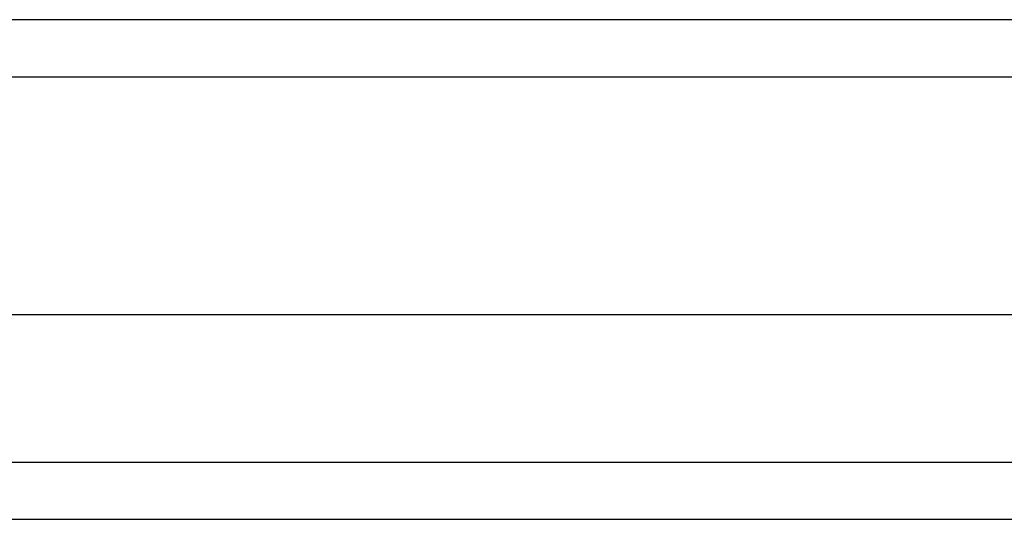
# Model space of a CAD drawing. Header units: inches. Extents: x 25 to 728, y 80 to 333.
# Tile 30 of 160: x 279.304 to 281.01, y 221.006 to 221.872. Entities that reach past the tile are written whole.
import ezdxf

# ---------------------------------------------------------------- set-up
doc = ezdxf.new("R2010")
doc.units = ezdxf.units.IN
doc.header["$MEASUREMENT"] = 0
doc.layers.add('Visible Edges(ANSI)', color=7, linetype='Continuous', lineweight=25)
doc.layers.add('Visible Tangent Edges(ANSI)', color=7, linetype='Continuous', lineweight=25)

msp = doc.modelspace()

# ---------------------------------------------------------------- linework, layer by layer
at = {"layer": 'Visible Edges(ANSI)'}
for p, q in [((312.6379, 221.8723), (240.8359, 221.8723)), ((312.0283, 221.3605), (241.4456, 221.3605)), ((311.8398, 221.0061), (241.6341, 221.0061))]:
    msp.add_line(p, q, dxfattribs=at)
at = {"layer": 'Visible Tangent Edges(ANSI)'}
for p, q in [((240.8359, 221.7733), (312.6379, 221.7733)), ((241.5041, 221.1051), (311.9698, 221.1051))]:
    msp.add_line(p, q, dxfattribs=at)

doc.saveas('drawing.dxf')
